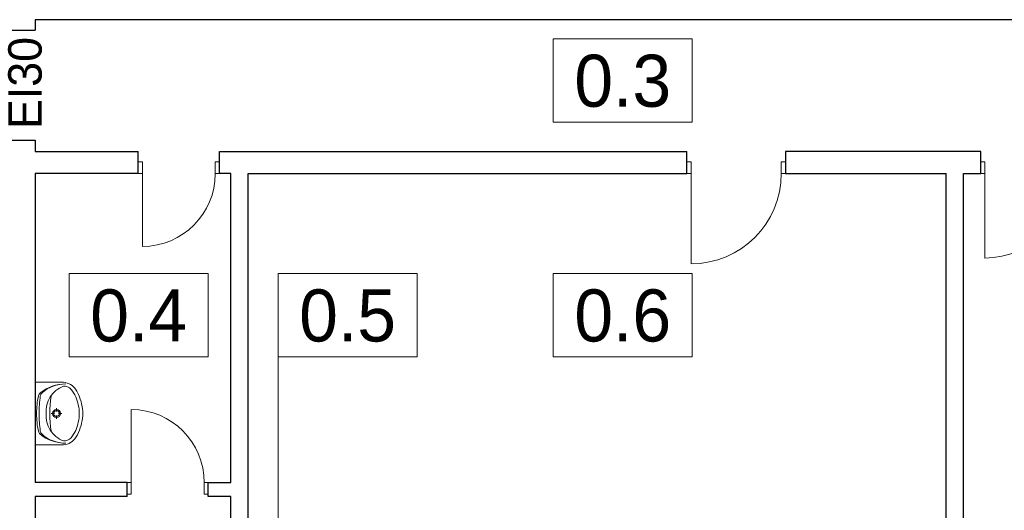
# Model space of a CAD drawing. Extents: x -21260 to 35740, y -2672 to 187028.
# Tile 57 of 120: x 11359 to 19866, y 52835 to 57076. Entities that reach past the tile are written whole.
import ezdxf

# ---------------------------------------------------------------- set-up
doc = ezdxf.new("R2010")
doc.units = 0
doc.header["$MEASUREMENT"] = 0
for name, color, linetype, lineweight in [('Arch opisy_Nr_Pióra__1', 7, 'Continuous', 25), ('Arch opisy_Nr_Pióra__21', 7, 'Continuous', 13), ('INWENT wyposarzenie_Nr_Pióra__21', 7, 'Continuous', 13), ('INWENT. DRZWI_Nr_Pióra__21', 7, 'Continuous', 13), ('INWENT.ŚCIANY_Nr_Pióra__1', 7, 'Continuous', 25), ('Opisy - Tekst_Nr_pióra__1_Nr_Pióra__7', 7, 'Continuous', 13)]:
    doc.layers.add(name, color=color, linetype=linetype, lineweight=lineweight)
doc.layers.add('INWENT wyposarzenie', color=7, linetype='Continuous')
doc.styles.add('GENERATED_STYLE_3', font='txt')
doc.styles.add('GENERATED_STYLE_5', font='txt')

# ---------------------------------------------------------------- blocks, each defined once
blk = doc.blocks.new('Symbol Umywalka 14_235', base_point=(11904.1, 53401.8))
at = {"layer": 'INWENT wyposarzenie_Nr_Pióra__21', "linetype": 'Continuous'}
for p, q in [((11494.1, 53401.8), (11494.1, 53941.8)), ((11494.1, 53941.8), (11722.6, 53941.8)), ((11494.1, 53756.8), (11494.1, 53586.7)), ((11677.4, 53717.1), (11677.4, 53688.3)), ((11631.9, 53671.6), (11660.7, 53671.6)), ((11677.4, 53655), (11677.4, 53626.2)), ((11694.1, 53671.6), (11722.9, 53671.6)), ((11494.1, 53401.8), (11722.6, 53401.8))]:
    blk.add_line(p, q, dxfattribs=at)
for radius in [35, 25]:
    blk.add_circle((11677.4, 53671.6), radius, dxfattribs=at)
for centre, radius, start, end in [((11728.4, 53804.5), 137.4, 38.74542, 92.45518), ((11565.6, 53816.3), 45, 129.25775, 167.22851), ((11752.1, 53588.2), 339.6, 89.01528, 129.25775), ((11581.9, 53817.8), 45, 131.39803, 172.09208), ((11753.9, 53622.7), 305.1, 89.24582, 131.39804), ((11825.1, 53684.7), 240.7, 111.55193, 147.15578), ((11742.2, 53827.8), 80.9, 40.80161, 93.93061), ((11576.7, 53695.2), 293, 9.99776, 39.28506), ((11669.5, 53757.5), 212.8, 27.15714, 38.68481), ((11460.4, 53658.1), 444.2, 4.20524, 26.2597), ((12181, 53676.9), 675.9, 167.22851, 180.43281), ((12680.2, 53665.3), 1153.8, 172.09208, 179.67755), ((11829, 53691.1), 240.6, 148.94394, 184.60598), ((12604.8, 53671.7), 984.9, 171.17957, 188.82655), ((11557.4, 53671.8), 316.7, 346.43339, 13.56661), ((11634.1, 53671.8), 270, 355.98758, 4.01242), ((12180.9, 53666), 675.9, 179.48972, 192.69402), ((12680.2, 53676.9), 1153.8, 180.24498, 187.83045), ((11829, 53652.4), 240.6, 175.39402, 211.05606), ((11576.7, 53648.3), 293, 320.71494, 350.00224), ((11460.4, 53685.4), 444.2, 333.7403, 355.79476), ((11565.4, 53527.4), 45, 192.69402, 230.66478), ((11581.7, 53525.9), 45, 187.83045, 228.52449), ((11825.1, 53658.9), 240.7, 212.84422, 248.44807), ((11752.2, 53755.2), 339.6, 230.66478, 270.90725), ((11754, 53720.7), 305.1, 228.52449, 270.67671), ((11728.4, 53539), 137.4, 267.54482, 321.25458), ((11742.2, 53515.7), 80.9, 266.06939, 319.19839), ((11669.5, 53586), 212.8, 321.31519, 332.84286)]:
    blk.add_arc(centre, radius, start, end, dxfattribs=at)

msp = doc.modelspace()

# ---------------------------------------------------------------- linework, layer by layer
at = {"layer": 'Arch opisy_Nr_Pióra__21', "linetype": 'Continuous'}
for p, q in [((15969.3, 56909.3), (15969.3, 56189.3)), ((17169.3, 56909.3), (15969.3, 56909.3)), ((17169.3, 56189.3), (17169.3, 56909.3)), ((15969.3, 56189.3), (17169.3, 56189.3)), ((11786.7, 54880.7), (11786.7, 54160.7)), ((12986.7, 54880.7), (11786.7, 54880.7)), ((12986.7, 54160.7), (12986.7, 54880.7)), ((13592.1, 54880.7), (13592.1, 54160.7)), ((14792.1, 54880.7), (13592.1, 54880.7)), ((14792.1, 54160.7), (14792.1, 54880.7)), ((15969.3, 54880.7), (15969.3, 54160.7)), ((17169.3, 54880.7), (15969.3, 54880.7)), ((17169.3, 54160.7), (17169.3, 54880.7)), ((11786.7, 54160.7), (12986.7, 54160.7)), ((13592.1, 54160.7), (13592.1, 52662.3)), ((13592.1, 54160.7), (14792.1, 54160.7)), ((15969.3, 54160.7), (17169.3, 54160.7))]:
    msp.add_line(p, q, dxfattribs=at)
at = {"layer": 'INWENT. DRZWI_Nr_Pióra__21', "linetype": 'Continuous'}
for p, q in [((12419.1, 55845.9), (12384.1, 55845.9)), ((12419.1, 55745.9), (12419.1, 55845.9)), ((13049.1, 55745.9), (13049.1, 55845.9)), ((13049.1, 55845.9), (13084.1, 55845.9)), ((17159.1, 55845.9), (17124.1, 55845.9)), ((17159.1, 55745.9), (17159.1, 55845.9)), ((17939.1, 55745.9), (17939.1, 55845.9)), ((17939.1, 55845.9), (17974.1, 55845.9)), ((19697.5, 55845.9), (19662.5, 55845.9)), ((19697.5, 55745.9), (19697.5, 55845.9)), ((12419.1, 55745.9), (12384.1, 55745.9)), ((12419.1, 55745.9), (12419.1, 55115.9)), ((13049.1, 55745.9), (13084.1, 55745.9)), ((17159.1, 55745.9), (17124.1, 55745.9)), ((17159.1, 55745.9), (17159.1, 54965.9)), ((17939.1, 55745.9), (17974.1, 55745.9)), ((19697.5, 55745.9), (19662.5, 55745.9)), ((19697.5, 55745.9), (19697.5, 55015.9)), ((12323.6, 53075.9), (12323.6, 53705.9)), ((12323.6, 53075.9), (12288.6, 53075.9)), ((12323.6, 53075.9), (12323.6, 52975.9)), ((12953.6, 53075.9), (12953.6, 52975.9)), ((12953.6, 53075.9), (12988.6, 53075.9)), ((12323.6, 52975.9), (12288.6, 52975.9)), ((12953.6, 52975.9), (12988.6, 52975.9))]:
    msp.add_line(p, q, dxfattribs=at)
for centre, radius, start, end in [((12419.1, 55745.9), 630, 270, 0), ((17159.1, 55745.9), 780, 270, 0), ((19697.5, 55745.9), 730, 270, 0), ((12323.6, 53075.9), 630, 0, 90)]:
    msp.add_arc(centre, radius, start, end, dxfattribs=at)
at = {"layer": 'INWENT.ŚCIANY_Nr_Pióra__1', "linetype": 'Continuous'}
for p, q in [((22054.1, 57075.9), (11494.1, 57075.9)), ((11494.1, 57075.9), (11494.1, 56985.9)), ((11244.1, 56985.9), (11494.1, 56985.9)), ((11244.1, 56035.9), (11494.1, 56035.9)), ((11494.1, 56035.9), (11494.1, 55935.9)), ((11494.1, 55935.9), (12384.1, 55935.9)), ((12384.1, 55745.9), (12384.1, 55935.9)), ((13084.1, 55745.9), (13084.1, 55935.9)), ((13084.1, 55935.9), (17124.1, 55935.9)), ((17124.1, 55745.9), (17124.1, 55935.9)), ((17974.1, 55935.9), (17974.1, 55745.9)), ((19662.5, 55935.9), (17974.1, 55935.9)), ((19662.5, 55745.9), (19662.5, 55935.9)), ((12384.1, 55745.9), (11494.1, 55745.9)), ((11494.1, 55745.9), (11494.1, 53075.9)), ((13184.1, 55745.9), (13084.1, 55745.9)), ((13184.1, 53075.9), (13184.1, 55745.9)), ((13334.1, 51965.9), (13334.1, 55745.9)), ((13334.1, 55745.9), (17124.1, 55745.9)), ((17974.1, 55745.9), (19364.1, 55745.9)), ((19364.1, 51965.9), (19364.1, 55745.9)), ((19514.1, 51965.9), (19514.1, 55745.9)), ((19514.1, 55745.9), (19662.5, 55745.9)), ((12288.6, 53075.9), (11494.1, 53075.9)), ((12288.6, 52955.9), (12288.6, 53075.9)), ((12988.6, 52955.9), (12988.6, 53075.9)), ((12988.6, 53075.9), (13184.1, 53075.9)), ((12288.6, 52955.9), (11494.1, 52955.9)), ((11494.1, 52955.9), (11494.1, 51965.9)), ((13184.1, 52955.9), (12988.6, 52955.9)), ((13184.1, 51965.9), (13184.1, 52955.9))]:
    msp.add_line(p, q, dxfattribs=at)

# ---------------------------------------------------------------- block references
at = {"layer": 'INWENT wyposarzenie', "color": 104, "linetype": 'Continuous', "lineweight": 9, "true_color": 0x029e21}
msp.add_blockref('Symbol Umywalka 14_235', (11904.1, 53401.8), dxfattribs=at)

# ---------------------------------------------------------------- texts
at = {"layer": 'Arch opisy_Nr_Pióra__1', "linetype": 'Continuous', "char_height": 450, "attachment_point": 8, "style": 'GENERATED_STYLE_3'}
for s, insert in [('{0.3}', (16569.3, 56316.7)), ('{0.4}', (12386.7, 54288)), ('{0.5}', (14192.1, 54288)), ('{0.6}', (16569.3, 54288))]:
    msp.add_mtext(s, dxfattribs=dict(at, insert=insert))
at = {"layer": 'Opisy - Tekst_Nr_pióra__1_Nr_Pióra__7', "linetype": 'Continuous', "insert": (11259.8, 56528.5), "char_height": 289.01, "attachment_point": 2, "rotation": 90, "style": 'GENERATED_STYLE_5'}
msp.add_mtext('{EI30}', dxfattribs=at)

doc.saveas('drawing.dxf')
